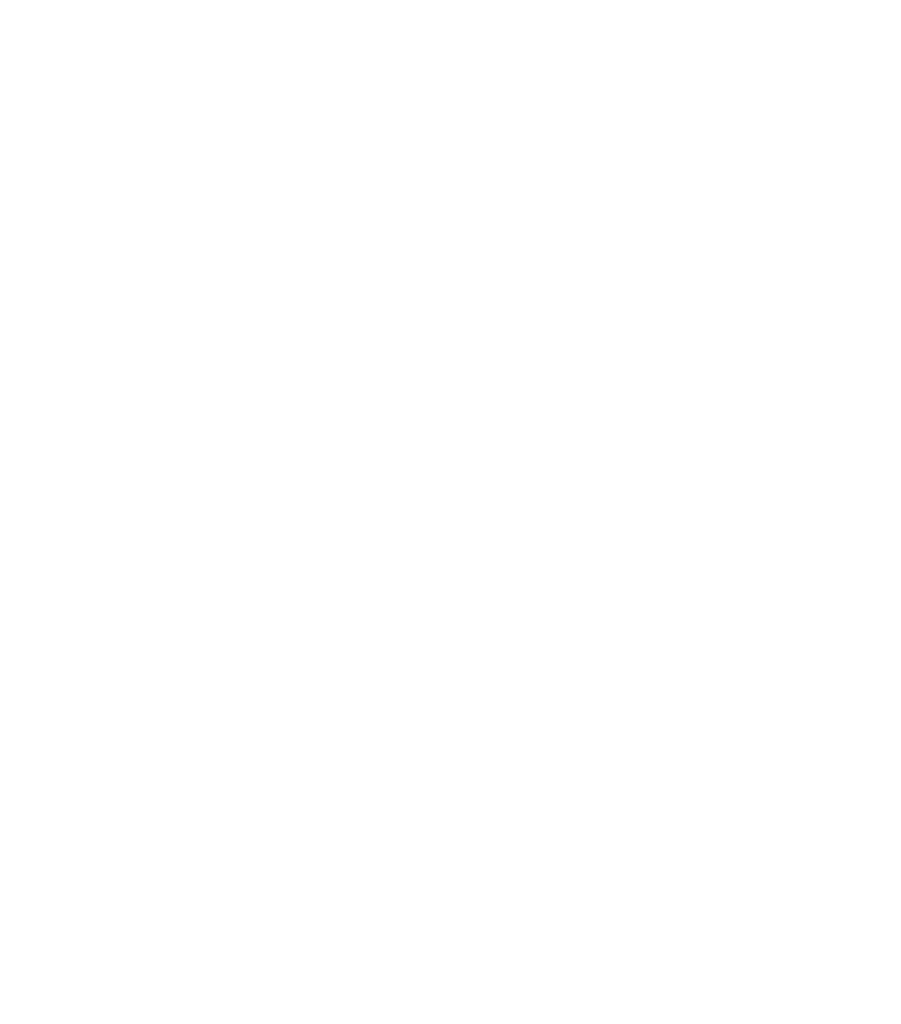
# Model space of a CAD drawing. Header units: millimetres. Extents: x 6528 to 149658, y 3342 to 12852.
# Tile 40 of 122: x 63717 to 66778, y 3719 to 7216. Entities that reach past the tile are written whole.
import ezdxf

# ---------------------------------------------------------------- set-up
doc = ezdxf.new("R2010")
doc.units = ezdxf.units.MM
doc.layers.add('&_opisy_100', color=51, linetype='Continuous', lineweight=20)
doc.layers.add('R-TAB', color=1, linetype='Continuous')
doc.styles.add('Romans', font='romans.shx', dxfattribs={"width": 0.75})
doc.styles.get("Standard").update_dxf_attribs({"font": 'arial.ttf'})

msp = doc.modelspace()

# ---------------------------------------------------------------- texts
at = {"layer": '&_opisy_100', "color": 0, "char_height": 30, "width": 841.2765625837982, "attachment_point": 1, "rotation": 359.99999780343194, "style": 'Romans'}
for s, insert in [('\\A1;\\pi-90,l120,t120;- 0,10 = 34,08 m n.p.m.', (60988.14166713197, 6161.302836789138)), ('\\A1;\\pi-90,l120,t120;- 0,28 = 33,93 m n.p.m.', (60997.75778270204, 5974.371181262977)), ('\\A1;\\pi-90,l120,t120;- 0,13 = 34,05 m n.p.m.', (60988.14166713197, 5777.031941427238))]:
    msp.add_mtext(s, dxfattribs=dict(at, insert=insert))
at = {"attachment_point": 1}
for s, width, insert, char_height in [('\\pi355.2593;RZUT FUNDAMENTU', 1257.258024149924, (52825.19922041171, 6508.427438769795), 40), ('\\A1;\\pi71.51264,t341.51264;po całej długości powierzchni \\P\\pi28.34415,t298.34415;utworzonych na szerokości 80 cm \\P\\pi93.14293,t363.14293;zastosować płyty ażurowe, \\P\\pi91.11701,t361.11701;betonowe np. typu "MEBA" \\P\\pi145.44852,t415.44852;lub inne równoważne', 680.2217330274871, (59997.72323918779, 6154.64967061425), 30), ('\\A1;\\pi152.99968,t422.99968;krawęźnik betonowy\\P\\pi78.92055,t348.92055;drogowy 150x300x1000 mm\\P\\pi15.14497,t285.14497;na ławie oporowej z betonu C25/30\\P\\pi242.66203,t512.66203;najazdowy', 680.2217330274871, (58148.46140909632, 5440.376082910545), 30), ('\\pi61.30621,t421.30621;A', 159.965771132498, (61337.19843864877, 5419.655265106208), 40), ('\\A1;\\pi152.99968,t422.99968;krawęźnik betonowy\\P\\pi78.92055,t348.92055;drogowy 150x300x1000 mm\\P\\pi15.14497,t285.14497;na ławie oporowej z betonu C25/30', 680.2217330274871, (60854.50908184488, 5222.115658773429), 30)]:
    msp.add_mtext_dynamic_manual_height_columns(s, width=width, gutter_width=12.5, heights=[0], dxfattribs=dict(at, insert=insert, char_height=char_height))
at = {"layer": 'R-TAB', "color": 0, "ltscale": 24, "attachment_point": 1}
for s, insert, char_height, width in [('\\pi85.6485;PRZEKRÓJ II-II PRZEZ POWIERZCHNIE UTWARDZONE\\P\\pi1332.28049; 1:25', (60703.19700646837, 7191.945682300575), 75, 2893.397954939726), ('\\pi208.80059;AUTORZY DOKUMENTACJI:', (62849.63782978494, 3767.683357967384), 18, 747.8999604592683)]:
    msp.add_mtext(s, dxfattribs=dict(at, insert=insert, char_height=char_height, width=width))

doc.saveas('drawing.dxf')
